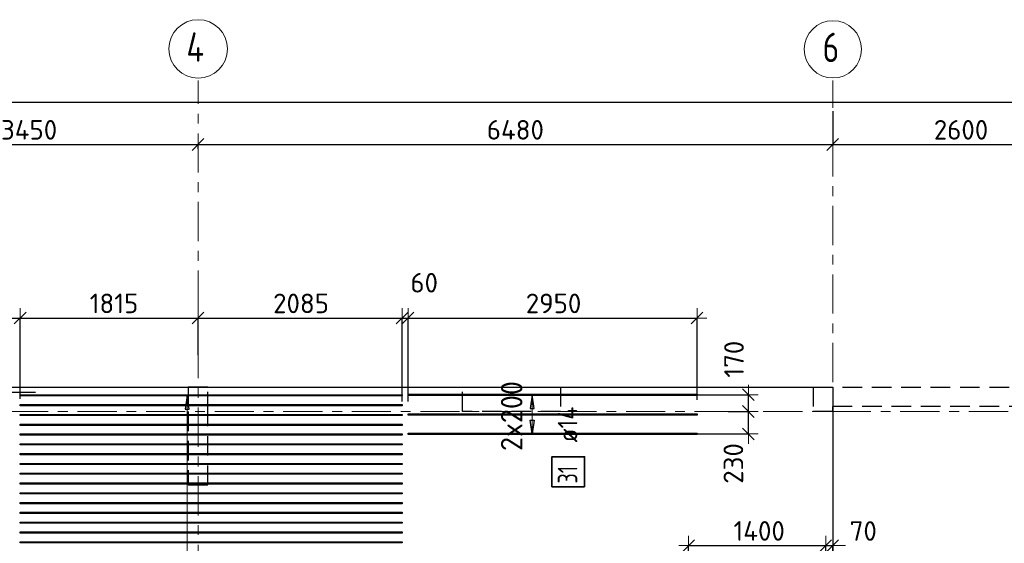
# Model space of a CAD drawing. Header units: metres. Extents: x -38 to 97, y -15 to 21.
# Tile 19 of 82: x 10.78 to 20.83, y 15.05 to 20.4. Entities that reach past the tile are written whole.
import ezdxf

# ---------------------------------------------------------------- set-up
doc = ezdxf.new("R2010")
doc.units = ezdxf.units.M
doc.header["$PDMODE"] = 65
for name, pattern in [('______11', [0.5, 0.4, -0.05, 0, -0.05]), ('______2', [0.27, 0.2, -0.07]), ('______5', [1.1, 0.8, -0.1, 0.1, -0.1])]:
    doc.linetypes.add(name, pattern=pattern)
for name, color, linetype, lineweight in [('XR$2$Осевая линия (1)', 7, '______5', 13), ('XR$2$Размерная линия (1)', 7, 'Continuous', 13), ('XR$3$Перекрытие (1)', 7, 'Continuous', 35), ('XR$3$Размерная линия (1)', 7, 'Continuous', 13)]:
    doc.layers.add(name, color=color, linetype=linetype, lineweight=lineweight)
doc.layers.add('XR$3$Арм.стержн.Доп. Арм верхн.зоны Х', color=7, linetype='Continuous', lineweight=35, true_color=0x8c8cff)
doc.layers.add('XR$5$Стена_ бетон несущ.', color=7, linetype='Continuous', lineweight=70, true_color=0xb4b496)
doc.styles.add('ISOCPEUR', font='txt')
doc.dimstyles.new('DIMSTYLE_3', dxfattribs={"dimtxt": 0.2, "dimasz": 0.2, "dimexe": 0, "dimexo": 0, "dimgap": 0.1, "dimtad": 2, "dimdec": 0, "dimlfac": 1000, "dimrnd": 5, "dimzin": 12, "dimdsep": 46, "dimtxsty": 'ISOCPEUR', "dimblk1": 'ALL_ML_STRICH', "dimblk2": 'ALL_ML_STRICH', "dimsah": 1, "dimcen": 0, "dimclrd": 7, "dimclre": 256, "dimclrt": 7, "dimadec": 0, "dimazin": 0, "dimtfac": 1, "dimtdec": 0, "dimtix": 1, "dimtmove": 2, "dimatfit": 3, "dimfxl": 0, "dimtzin": 0, "dimlwd": 0, "dimlwe": -3, "dimarcsym": 0})
doc.dimstyles.new('DIMSTYLE_6', dxfattribs={"dimtxt": 0.2, "dimasz": 0.2, "dimexe": 0, "dimexo": 0, "dimgap": 0.1, "dimtad": 2, "dimdec": 0, "dimlfac": 1000, "dimrnd": 5, "dimzin": 12, "dimdsep": 46, "dimtxsty": 'ISOCPEUR', "dimblk1": 'ALL_ML_STRICH', "dimblk2": 'ALL_ML_STRICH', "dimsah": 1, "dimcen": 0, "dimclrd": 7, "dimclre": 256, "dimclrt": 7, "dimadec": 0, "dimazin": 0, "dimtfac": 1, "dimtdec": 0, "dimtix": 1, "dimtmove": 2, "dimatfit": 3, "dimfxl": 0, "dimtvp": 1.2, "dimtzin": 0, "dimlwd": 0, "dimlwe": -3, "dimarcsym": 0})

# ---------------------------------------------------------------- blocks, each defined once
blk = doc.blocks.new('ALL_ML_STRICH')
at = {"color": 0, "linetype": 'ByBlock', "lineweight": -2}
for p, q in [((-1, 0), (0.5, 0)), ((-0.3, -0.3), (0.3, 0.3)), ((0, -0.5), (0, 0.5))]:
    blk.add_line(p, q, dxfattribs=at)
blk = doc.blocks.new('*D11')
at = {"layer": 'DEFPOINTS', "color": 7, "linetype": 'Continuous', "lineweight": 13, "transparency": 33554687}
for p in [(0.5, 19.557), (0.5, 19.377), (61.6, 17.12)]:
    blk.add_point(p, dxfattribs=at)
at = {"layer": 'XR$2$Размерная линия (1)', "color": 9, "linetype": 'Continuous', "lineweight": -2, "true_color": 0xc7c7c7, "transparency": 33554687}
for p, q in [((0.5, 19.357), (0.5, 19.557)), ((61.6, 17.14), (61.6, 19.557))]:
    blk.add_line(p, q, dxfattribs=at)
at = {"layer": 'XR$2$Размерная линия (1)', "color": 7, "linetype": 'Continuous', "lineweight": -2, "transparency": 33554687}
blk.add_line((0.5, 19.557), (61.6, 19.557), dxfattribs=at)
at = {"layer": 'XR$2$Размерная линия (1)', "color": 7, "linetype": 'Continuous', "lineweight": 13, "transparency": 33554687, "xscale": 0.2, "yscale": 0.2, "zscale": 0.2, "rotation": 180}
blk.add_blockref('ALL_ML_STRICH', (0.5, 19.557), dxfattribs=at)
at = {"layer": 'XR$2$Размерная линия (1)', "color": 7, "linetype": 'Continuous', "lineweight": 13, "transparency": 33554687, "xscale": 0.2, "yscale": 0.2, "zscale": 0.2}
blk.add_blockref('ALL_ML_STRICH', (61.6, 19.557), dxfattribs=at)
at = {"layer": 'XR$2$Размерная линия (1)', "color": 7, "linetype": 'Continuous', "lineweight": 13, "transparency": 33554687, "insert": (31.1, 19.707), "char_height": 0.2, "width": 1, "attachment_point": 5, "style": 'ISOCPEUR'}
blk.add_mtext('\\A1;{61100}', dxfattribs=at)
blk = doc.blocks.new('*D28')
at = {"layer": 'DEFPOINTS', "color": 7, "linetype": 'Continuous', "lineweight": 13, "transparency": 33554687}
for p in [(9.15, 19.126), (9.15, 19.126), (12.6, 19.061)]:
    blk.add_point(p, dxfattribs=at)
at = {"layer": 'XR$2$Размерная линия (1)', "color": 9, "linetype": 'Continuous', "lineweight": -2, "true_color": 0xc7c7c7, "transparency": 33554687}
for p, q in [((9.15, 19.126), (9.15, 19.126)), ((12.6, 19.081), (12.6, 19.126))]:
    blk.add_line(p, q, dxfattribs=at)
at = {"layer": 'XR$2$Размерная линия (1)', "color": 7, "linetype": 'Continuous', "lineweight": -2, "transparency": 33554687}
blk.add_line((9.15, 19.126), (12.6, 19.126), dxfattribs=at)
at = {"layer": 'XR$2$Размерная линия (1)', "color": 7, "linetype": 'Continuous', "lineweight": 13, "transparency": 33554687, "xscale": 0.2, "yscale": 0.2, "zscale": 0.2, "rotation": 180}
blk.add_blockref('ALL_ML_STRICH', (9.15, 19.126), dxfattribs=at)
at = {"layer": 'XR$2$Размерная линия (1)', "color": 7, "linetype": 'Continuous', "lineweight": 13, "transparency": 33554687, "xscale": 0.2, "yscale": 0.2, "zscale": 0.2}
blk.add_blockref('ALL_ML_STRICH', (12.6, 19.126), dxfattribs=at)
at = {"layer": 'XR$2$Размерная линия (1)', "color": 7, "linetype": 'Continuous', "lineweight": 13, "transparency": 33554687, "insert": (10.875, 19.276), "char_height": 0.2, "width": 0.8, "attachment_point": 5, "style": 'ISOCPEUR'}
blk.add_mtext('\\A1;{3450}', dxfattribs=at)
blk = doc.blocks.new('*D29')
at = {"layer": 'DEFPOINTS', "color": 7, "linetype": 'Continuous', "lineweight": 13, "transparency": 33554687}
for p in [(19.08, 19.487), (12.6, 19.126), (12.6, 19.061)]:
    blk.add_point(p, dxfattribs=at)
at = {"layer": 'XR$2$Размерная линия (1)', "color": 9, "linetype": 'Continuous', "lineweight": -2, "true_color": 0xc7c7c7, "transparency": 33554687}
for p, q in [((19.08, 19.467), (19.08, 19.126)), ((12.6, 19.081), (12.6, 19.126))]:
    blk.add_line(p, q, dxfattribs=at)
at = {"layer": 'XR$2$Размерная линия (1)', "color": 7, "linetype": 'Continuous', "lineweight": -2, "transparency": 33554687}
blk.add_line((12.6, 19.126), (19.08, 19.126), dxfattribs=at)
at = {"layer": 'XR$2$Размерная линия (1)', "color": 7, "linetype": 'Continuous', "lineweight": 13, "transparency": 33554687, "xscale": 0.2, "yscale": 0.2, "zscale": 0.2, "rotation": 180}
blk.add_blockref('ALL_ML_STRICH', (12.6, 19.126), dxfattribs=at)
at = {"layer": 'XR$2$Размерная линия (1)', "color": 7, "linetype": 'Continuous', "lineweight": 13, "transparency": 33554687, "xscale": 0.2, "yscale": 0.2, "zscale": 0.2}
blk.add_blockref('ALL_ML_STRICH', (19.08, 19.126), dxfattribs=at)
at = {"layer": 'XR$2$Размерная линия (1)', "color": 7, "linetype": 'Continuous', "lineweight": 13, "transparency": 33554687, "insert": (15.84, 19.276), "char_height": 0.2, "width": 0.8, "attachment_point": 5, "style": 'ISOCPEUR'}
blk.add_mtext('\\A1;{6480}', dxfattribs=at)
blk = doc.blocks.new('*D30')
at = {"layer": 'DEFPOINTS', "color": 7, "linetype": 'Continuous', "lineweight": 13, "transparency": 33554687}
for p in [(19.08, 19.487), (21.68, 19.379), (19.08, 19.126)]:
    blk.add_point(p, dxfattribs=at)
at = {"layer": 'XR$2$Размерная линия (1)', "color": 9, "linetype": 'Continuous', "lineweight": -2, "true_color": 0xc7c7c7, "transparency": 33554687}
for p, q in [((19.08, 19.467), (19.08, 19.126)), ((21.68, 19.359), (21.68, 19.126))]:
    blk.add_line(p, q, dxfattribs=at)
at = {"layer": 'XR$2$Размерная линия (1)', "color": 7, "linetype": 'Continuous', "lineweight": -2, "transparency": 33554687}
blk.add_line((19.08, 19.126), (21.68, 19.126), dxfattribs=at)
at = {"layer": 'XR$2$Размерная линия (1)', "color": 7, "linetype": 'Continuous', "lineweight": 13, "transparency": 33554687, "xscale": 0.2, "yscale": 0.2, "zscale": 0.2, "rotation": 180}
blk.add_blockref('ALL_ML_STRICH', (19.08, 19.126), dxfattribs=at)
at = {"layer": 'XR$2$Размерная линия (1)', "color": 7, "linetype": 'Continuous', "lineweight": 13, "transparency": 33554687, "xscale": 0.2, "yscale": 0.2, "zscale": 0.2}
blk.add_blockref('ALL_ML_STRICH', (21.68, 19.126), dxfattribs=at)
at = {"layer": 'XR$2$Размерная линия (1)', "color": 7, "linetype": 'Continuous', "lineweight": 13, "transparency": 33554687, "insert": (20.39, 19.276), "char_height": 0.2, "width": 0.8, "attachment_point": 5, "style": 'ISOCPEUR'}
blk.add_mtext('\\A1;{2600}', dxfattribs=at)
blk = doc.blocks.new('*D47')
at = {"layer": 'DEFPOINTS', "color": 7, "linetype": 'Continuous', "lineweight": 13, "transparency": 33554687}
for p in [(9.268, 17.354), (9.268, 16.533), (10.784, 16.51)]:
    blk.add_point(p, dxfattribs=at)
at = {"layer": 'XR$3$Размерная линия (1)', "color": 9, "linetype": 'Continuous', "lineweight": -2, "true_color": 0xc7c7c7, "transparency": 33554687}
for p, q in [((9.268, 16.553), (9.268, 17.354)), ((10.784, 16.53), (10.784, 17.354))]:
    blk.add_line(p, q, dxfattribs=at)
at = {"layer": 'XR$3$Размерная линия (1)', "color": 7, "linetype": 'Continuous', "lineweight": -2, "transparency": 33554687}
blk.add_line((9.268, 17.354), (10.784, 17.354), dxfattribs=at)
at = {"layer": 'XR$3$Размерная линия (1)', "color": 7, "linetype": 'Continuous', "lineweight": 13, "transparency": 33554687, "xscale": 0.2, "yscale": 0.2, "zscale": 0.2, "rotation": 180}
blk.add_blockref('ALL_ML_STRICH', (9.268, 17.354), dxfattribs=at)
at = {"layer": 'XR$3$Размерная линия (1)', "color": 7, "linetype": 'Continuous', "lineweight": 13, "transparency": 33554687, "xscale": 0.2, "yscale": 0.2, "zscale": 0.2}
blk.add_blockref('ALL_ML_STRICH', (10.784, 17.354), dxfattribs=at)
at = {"layer": 'XR$3$Размерная линия (1)', "color": 7, "linetype": 'Continuous', "lineweight": 13, "transparency": 33554687, "insert": (10.076, 17.504), "char_height": 0.2, "width": 0.8, "attachment_point": 5, "style": 'ISOCPEUR'}
blk.add_mtext('\\A1;{1515}', dxfattribs=at)
blk = doc.blocks.new('*D48')
at = {"layer": 'DEFPOINTS', "color": 7, "linetype": 'Continuous', "lineweight": 13, "transparency": 33554687}
for p in [(10.784, 17.354), (12.6, 16.956), (10.784, 16.51)]:
    blk.add_point(p, dxfattribs=at)
at = {"layer": 'XR$3$Размерная линия (1)', "color": 9, "linetype": 'Continuous', "lineweight": -2, "true_color": 0xc7c7c7, "transparency": 33554687}
for p, q in [((10.784, 16.53), (10.784, 17.354)), ((12.6, 16.976), (12.6, 17.354))]:
    blk.add_line(p, q, dxfattribs=at)
at = {"layer": 'XR$3$Размерная линия (1)', "color": 7, "linetype": 'Continuous', "lineweight": -2, "transparency": 33554687}
blk.add_line((10.784, 17.354), (12.6, 17.354), dxfattribs=at)
at = {"layer": 'XR$3$Размерная линия (1)', "color": 7, "linetype": 'Continuous', "lineweight": 13, "transparency": 33554687, "xscale": 0.2, "yscale": 0.2, "zscale": 0.2, "rotation": 180}
blk.add_blockref('ALL_ML_STRICH', (10.784, 17.354), dxfattribs=at)
at = {"layer": 'XR$3$Размерная линия (1)', "color": 7, "linetype": 'Continuous', "lineweight": 13, "transparency": 33554687, "xscale": 0.2, "yscale": 0.2, "zscale": 0.2}
blk.add_blockref('ALL_ML_STRICH', (12.6, 17.354), dxfattribs=at)
at = {"layer": 'XR$3$Размерная линия (1)', "color": 7, "linetype": 'Continuous', "lineweight": 13, "transparency": 33554687, "insert": (11.742, 17.504), "char_height": 0.2, "width": 0.8, "attachment_point": 5, "style": 'ISOCPEUR'}
blk.add_mtext('\\A1;{1815}', dxfattribs=at)
blk = doc.blocks.new('*D49')
at = {"layer": 'DEFPOINTS', "color": 7, "linetype": 'Continuous', "lineweight": 13, "transparency": 33554687}
for p in [(12.6, 17.354), (12.6, 16.956), (14.684, 16.483)]:
    blk.add_point(p, dxfattribs=at)
at = {"layer": 'XR$3$Размерная линия (1)', "color": 9, "linetype": 'Continuous', "lineweight": -2, "true_color": 0xc7c7c7, "transparency": 33554687}
for p, q in [((12.6, 16.976), (12.6, 17.354)), ((14.684, 16.503), (14.684, 17.354))]:
    blk.add_line(p, q, dxfattribs=at)
at = {"layer": 'XR$3$Размерная линия (1)', "color": 7, "linetype": 'Continuous', "lineweight": -2, "transparency": 33554687}
blk.add_line((12.6, 17.354), (14.684, 17.354), dxfattribs=at)
at = {"layer": 'XR$3$Размерная линия (1)', "color": 7, "linetype": 'Continuous', "lineweight": 13, "transparency": 33554687, "xscale": 0.2, "yscale": 0.2, "zscale": 0.2, "rotation": 180}
blk.add_blockref('ALL_ML_STRICH', (12.6, 17.354), dxfattribs=at)
at = {"layer": 'XR$3$Размерная линия (1)', "color": 7, "linetype": 'Continuous', "lineweight": 13, "transparency": 33554687, "xscale": 0.2, "yscale": 0.2, "zscale": 0.2}
blk.add_blockref('ALL_ML_STRICH', (14.684, 17.354), dxfattribs=at)
at = {"layer": 'XR$3$Размерная линия (1)', "color": 7, "linetype": 'Continuous', "lineweight": 13, "transparency": 33554687, "insert": (13.652, 17.504), "char_height": 0.2, "width": 0.8, "attachment_point": 5, "style": 'ISOCPEUR'}
blk.add_mtext('\\A1;{2085}', dxfattribs=at)
blk = doc.blocks.new('*D50')
at = {"layer": 'DEFPOINTS', "color": 7, "linetype": 'Continuous', "lineweight": 13, "transparency": 33554687}
for p in [(14.684, 17.354), (14.684, 16.483), (14.745, 16.483)]:
    blk.add_point(p, dxfattribs=at)
at = {"layer": 'XR$3$Размерная линия (1)', "color": 9, "linetype": 'Continuous', "lineweight": -2, "true_color": 0xc7c7c7, "transparency": 33554687}
for p, q in [((14.684, 16.503), (14.684, 17.354)), ((14.745, 16.503), (14.745, 17.354))]:
    blk.add_line(p, q, dxfattribs=at)
at = {"layer": 'XR$3$Размерная линия (1)', "color": 7, "linetype": 'Continuous', "lineweight": -2, "transparency": 33554687}
blk.add_line((14.684, 17.354), (14.745, 17.354), dxfattribs=at)
at = {"layer": 'XR$3$Размерная линия (1)', "color": 7, "linetype": 'Continuous', "lineweight": 13, "transparency": 33554687, "xscale": 0.2, "yscale": 0.2, "zscale": 0.2}
blk.add_blockref('ALL_ML_STRICH', (14.745, 17.354), dxfattribs=at)
at = {"layer": 'XR$3$Размерная линия (1)', "color": 7, "linetype": 'Continuous', "lineweight": 13, "transparency": 33554687, "xscale": 0.2, "yscale": 0.2, "zscale": 0.2, "rotation": 180}
blk.add_blockref('ALL_ML_STRICH', (14.684, 17.354), dxfattribs=at)
at = {"layer": 'XR$3$Размерная линия (1)', "color": 7, "linetype": 'Continuous', "lineweight": 13, "transparency": 33554687, "insert": (14.909, 17.715), "char_height": 0.2, "width": 0.4, "attachment_point": 5, "style": 'ISOCPEUR'}
blk.add_mtext('\\A1;{60}', dxfattribs=at)
blk = doc.blocks.new('*D51')
at = {"layer": 'DEFPOINTS', "color": 7, "linetype": 'Continuous', "lineweight": 13, "transparency": 33554687}
for p in [(14.745, 17.354), (17.695, 16.499), (14.745, 16.483)]:
    blk.add_point(p, dxfattribs=at)
at = {"layer": 'XR$3$Размерная линия (1)', "color": 9, "linetype": 'Continuous', "lineweight": -2, "true_color": 0xc7c7c7, "transparency": 33554687}
for p, q in [((14.745, 16.503), (14.745, 17.354)), ((17.695, 16.519), (17.695, 17.354))]:
    blk.add_line(p, q, dxfattribs=at)
at = {"layer": 'XR$3$Размерная линия (1)', "color": 7, "linetype": 'Continuous', "lineweight": -2, "transparency": 33554687}
blk.add_line((14.745, 17.354), (17.695, 17.354), dxfattribs=at)
at = {"layer": 'XR$3$Размерная линия (1)', "color": 7, "linetype": 'Continuous', "lineweight": 13, "transparency": 33554687, "xscale": 0.2, "yscale": 0.2, "zscale": 0.2, "rotation": 180}
blk.add_blockref('ALL_ML_STRICH', (14.745, 17.354), dxfattribs=at)
at = {"layer": 'XR$3$Размерная линия (1)', "color": 7, "linetype": 'Continuous', "lineweight": 13, "transparency": 33554687, "xscale": 0.2, "yscale": 0.2, "zscale": 0.2}
blk.add_blockref('ALL_ML_STRICH', (17.695, 17.354), dxfattribs=at)
at = {"layer": 'XR$3$Размерная линия (1)', "color": 7, "linetype": 'Continuous', "lineweight": 13, "transparency": 33554687, "insert": (16.23, 17.504), "char_height": 0.2, "width": 0.8, "attachment_point": 5, "style": 'ISOCPEUR'}
blk.add_mtext('\\A1;{2950}', dxfattribs=at)
blk = doc.blocks.new('*D124')
at = {"layer": 'DEFPOINTS', "color": 7, "linetype": 'Continuous', "lineweight": 13, "transparency": 33554687}
for p in [(18.034, 16.4), (17.557, 16.171), (18.219, 16.171)]:
    blk.add_point(p, dxfattribs=at)
at = {"layer": 'XR$3$Размерная линия (1)', "color": 9, "linetype": 'Continuous', "lineweight": -2, "true_color": 0xc7c7c7, "transparency": 33554687}
for p, q in [((18.014, 16.4), (18.219, 16.4)), ((17.577, 16.171), (18.219, 16.171))]:
    blk.add_line(p, q, dxfattribs=at)
at = {"layer": 'XR$3$Размерная линия (1)', "color": 7, "linetype": 'Continuous', "lineweight": -2, "transparency": 33554687}
blk.add_line((18.219, 16.171), (18.219, 16.4), dxfattribs=at)
at = {"layer": 'XR$3$Размерная линия (1)', "color": 7, "linetype": 'Continuous', "lineweight": 13, "transparency": 33554687, "xscale": 0.2, "yscale": 0.2, "zscale": 0.2}
for p, rotation in [((18.219, 16.4), 90), ((18.219, 16.171), 270)]:
    blk.add_blockref('ALL_ML_STRICH', p, dxfattribs=dict(at, rotation=rotation))
at = {"layer": 'XR$3$Размерная линия (1)', "color": 7, "linetype": 'Continuous', "lineweight": 13, "transparency": 33554687, "insert": (18.066, 15.87), "char_height": 0.2, "width": 0.6, "attachment_point": 5, "rotation": 90, "style": 'ISOCPEUR'}
blk.add_mtext('\\A1;{230}', dxfattribs=at)
blk = doc.blocks.new('*D125')
at = {"layer": 'DEFPOINTS', "color": 7, "linetype": 'Continuous', "lineweight": 13, "transparency": 33554687}
for p in [(17.64, 16.571), (18.034, 16.4), (18.219, 16.4)]:
    blk.add_point(p, dxfattribs=at)
at = {"layer": 'XR$3$Размерная линия (1)', "color": 9, "linetype": 'Continuous', "lineweight": -2, "true_color": 0xc7c7c7, "transparency": 33554687}
for p, q in [((17.66, 16.571), (18.219, 16.571)), ((18.014, 16.4), (18.219, 16.4))]:
    blk.add_line(p, q, dxfattribs=at)
at = {"layer": 'XR$3$Размерная линия (1)', "color": 7, "linetype": 'Continuous', "lineweight": -2, "transparency": 33554687}
blk.add_line((18.219, 16.4), (18.219, 16.571), dxfattribs=at)
at = {"layer": 'XR$3$Размерная линия (1)', "color": 7, "linetype": 'Continuous', "lineweight": 13, "transparency": 33554687, "xscale": 0.2, "yscale": 0.2, "zscale": 0.2}
for p, rotation in [((18.219, 16.571), 90), ((18.219, 16.4), 270)]:
    blk.add_blockref('ALL_ML_STRICH', p, dxfattribs=dict(at, rotation=rotation))
at = {"layer": 'XR$3$Размерная линия (1)', "color": 7, "linetype": 'Continuous', "lineweight": 13, "transparency": 33554687, "insert": (18.072, 16.934), "char_height": 0.2, "width": 0.6, "attachment_point": 5, "rotation": 90, "style": 'ISOCPEUR'}
blk.add_mtext('\\A1;{170}', dxfattribs=at)
blk = doc.blocks.new('*D128')
at = {"layer": 'DEFPOINTS', "color": 7, "linetype": 'Continuous', "lineweight": 13, "transparency": 33554687}
for p in [(17.609, 15.031), (17.609, 14.79), (19.009, 14.79)]:
    blk.add_point(p, dxfattribs=at)
at = {"layer": 'XR$3$Размерная линия (1)', "color": 9, "linetype": 'Continuous', "lineweight": -2, "true_color": 0xc7c7c7, "transparency": 33554687}
for p, q in [((17.609, 14.81), (17.609, 15.031)), ((19.009, 14.81), (19.009, 15.031))]:
    blk.add_line(p, q, dxfattribs=at)
at = {"layer": 'XR$3$Размерная линия (1)', "color": 7, "linetype": 'Continuous', "lineweight": -2, "transparency": 33554687}
blk.add_line((17.609, 15.031), (19.009, 15.031), dxfattribs=at)
at = {"layer": 'XR$3$Размерная линия (1)', "color": 7, "linetype": 'Continuous', "lineweight": 13, "transparency": 33554687, "xscale": 0.2, "yscale": 0.2, "zscale": 0.2, "rotation": 180}
blk.add_blockref('ALL_ML_STRICH', (17.609, 15.031), dxfattribs=at)
at = {"layer": 'XR$3$Размерная линия (1)', "color": 7, "linetype": 'Continuous', "lineweight": 13, "transparency": 33554687, "xscale": 0.2, "yscale": 0.2, "zscale": 0.2}
blk.add_blockref('ALL_ML_STRICH', (19.009, 15.031), dxfattribs=at)
at = {"layer": 'XR$3$Размерная линия (1)', "color": 7, "linetype": 'Continuous', "lineweight": 13, "transparency": 33554687, "insert": (18.329, 15.181), "char_height": 0.2, "width": 0.8, "attachment_point": 5, "style": 'ISOCPEUR'}
blk.add_mtext('\\A1;{1400}', dxfattribs=at)
blk = doc.blocks.new('*D129')
at = {"layer": 'DEFPOINTS', "color": 7, "linetype": 'Continuous', "lineweight": 13, "transparency": 33554687}
for p in [(19.009, 15.031), (19.08, 14.956), (19.009, 14.79)]:
    blk.add_point(p, dxfattribs=at)
at = {"layer": 'XR$3$Размерная линия (1)', "color": 9, "linetype": 'Continuous', "lineweight": -2, "true_color": 0xc7c7c7, "transparency": 33554687}
for p, q in [((19.009, 14.81), (19.009, 15.031)), ((19.08, 14.976), (19.08, 15.031))]:
    blk.add_line(p, q, dxfattribs=at)
at = {"layer": 'XR$3$Размерная линия (1)', "color": 7, "linetype": 'Continuous', "lineweight": -2, "transparency": 33554687}
blk.add_line((19.009, 15.031), (19.08, 15.031), dxfattribs=at)
at = {"layer": 'XR$3$Размерная линия (1)', "color": 7, "linetype": 'Continuous', "lineweight": 13, "transparency": 33554687, "xscale": 0.2, "yscale": 0.2, "zscale": 0.2}
blk.add_blockref('ALL_ML_STRICH', (19.08, 15.031), dxfattribs=at)
at = {"layer": 'XR$3$Размерная линия (1)', "color": 7, "linetype": 'Continuous', "lineweight": 13, "transparency": 33554687, "xscale": 0.2, "yscale": 0.2, "zscale": 0.2, "rotation": 180}
blk.add_blockref('ALL_ML_STRICH', (19.009, 15.031), dxfattribs=at)
at = {"layer": 'XR$3$Размерная линия (1)', "color": 7, "linetype": 'Continuous', "lineweight": 13, "transparency": 33554687, "insert": (19.392, 15.18), "char_height": 0.2, "width": 0.4, "attachment_point": 5, "style": 'ISOCPEUR'}
blk.add_mtext('\\A1;{70}', dxfattribs=at)
blk = doc.blocks.new('*D382')
at = {"layer": 'DEFPOINTS', "color": 7, "linetype": 'Continuous', "lineweight": 13, "transparency": 33554687}
for p in [(10.961, 16.594), (10.389, 16.4), (10.679, 16.4)]:
    blk.add_point(p, dxfattribs=at)
at = {"layer": 'XR$3$Размерная линия (1)', "color": 9, "linetype": 'Continuous', "lineweight": -2, "true_color": 0xc7c7c7, "transparency": 33554687}
for p, q in [((10.941, 16.594), (10.389, 16.594)), ((10.659, 16.4), (10.389, 16.4))]:
    blk.add_line(p, q, dxfattribs=at)
at = {"layer": 'XR$3$Размерная линия (1)', "color": 7, "linetype": 'Continuous', "lineweight": -2, "transparency": 33554687}
blk.add_line((10.389, 16.4), (10.389, 16.594), dxfattribs=at)
at = {"layer": 'XR$3$Размерная линия (1)', "color": 7, "linetype": 'Continuous', "lineweight": 13, "transparency": 33554687, "xscale": 0.2, "yscale": 0.2, "zscale": 0.2}
for p, rotation in [((10.389, 16.594), 90), ((10.389, 16.4), 270)]:
    blk.add_blockref('ALL_ML_STRICH', p, dxfattribs=dict(at, rotation=rotation))
at = {"layer": 'XR$3$Размерная линия (1)', "color": 7, "linetype": 'Continuous', "lineweight": 13, "transparency": 33554687, "insert": (10.237, 16.996), "char_height": 0.2, "width": 0.6, "attachment_point": 5, "rotation": 90, "style": 'ISOCPEUR'}
blk.add_mtext('\\A1;{195}', dxfattribs=at)

msp = doc.modelspace()

# ---------------------------------------------------------------- linework, layer by layer
at = {"layer": 'XR$2$Осевая линия (1)', "color": 253, "linetype": '______11', "lineweight": 13, "true_color": 0xa0a0a0, "transparency": 33554687}
for p, q in [((12.6, 8.34), (12.6, 19.78)), ((19.08, 7.6), (19.08, 19.78)), ((-2.63, 16.4), (62.6, 16.4))]:
    msp.add_line(p, q, dxfattribs=at)
at = {"layer": 'XR$2$Осевая линия (1)', "color": 7, "linetype": 'Continuous', "lineweight": 13, "transparency": 33554687}
for centre, radius in [((12.6013, 20.1017), 0.2988), ((19.0824, 20.0981), 0.2924)]:
    msp.add_circle(centre, radius, dxfattribs=at)
at = {"layer": 'XR$3$Арм.стержн.Доп. Арм верхн.зоны Х', "color": 253, "linetype": 'Continuous', "lineweight": -3, "true_color": 0xa0a0a0, "transparency": 33554687}
for p, q in [((12.4881, 16.565), (12.3881, 16.565)), ((12.4881, 16.565), (12.5881, 16.565)), ((16.0124, 16.5709), (15.9124, 16.5709)), ((16.0124, 16.5709), (16.1124, 16.5709)), ((16.0124, 16.1709), (15.9124, 16.1709)), ((16.0124, 16.1709), (16.1124, 16.1709))]:
    msp.add_line(p, q, dxfattribs=at)
at = {"layer": 'XR$3$Арм.стержн.Доп. Арм верхн.зоны Х', "color": 7, "linetype": 'Continuous', "lineweight": 25, "transparency": 33554687}
for p, q in [((12.4881, 16.565), (12.4681, 16.425)), ((12.5081, 16.425), (12.4881, 16.565)), ((16.0124, 16.5709), (15.9924, 16.4309)), ((16.0324, 16.4309), (16.0124, 16.5709)), ((12.4681, 16.425), (12.5081, 16.425)), ((15.9924, 16.4309), (16.0324, 16.4309)), ((16.0124, 16.1709), (15.9924, 16.3109)), ((15.9924, 16.3109), (16.0324, 16.3109)), ((16.0324, 16.3109), (16.0124, 16.1709))]:
    msp.add_line(p, q, dxfattribs=at)
at = {"layer": 'XR$3$Арм.стержн.Доп. Арм верхн.зоны Х', "color": 7, "linetype": 'Continuous', "lineweight": 13, "transparency": 33554687}
for p, q in [((12.4881, 16.565), (12.4881, 16.565)), ((12.4881, 12.165), (12.4881, 16.565)), ((16.0124, 16.5709), (16.0124, 16.5709)), ((16.0124, 16.1709), (16.0124, 16.5709)), ((16.0124, 16.1709), (16.0124, 16.1709))]:
    msp.add_line(p, q, dxfattribs=at)
at = {"layer": 'XR$3$Арм.стержн.Доп. Арм верхн.зоны Х', "color": 34, "linetype": 'Continuous', "lineweight": 25, "transparency": 33554687}
for points in [[(10.7838, 16.571), (14.6838, 16.571), (14.6838, 16.559), (10.7838, 16.559), (10.7838, 16.571)], [(10.7838, 16.471), (14.6838, 16.471), (14.6838, 16.459), (10.7838, 16.459), (10.7838, 16.471)], [(10.7838, 16.371), (14.6838, 16.371), (14.6838, 16.359), (10.7838, 16.359), (10.7838, 16.371)], [(10.7838, 16.271), (14.6838, 16.271), (14.6838, 16.259), (10.7838, 16.259), (10.7838, 16.271)], [(10.7838, 16.171), (14.6838, 16.171), (14.6838, 16.159), (10.7838, 16.159), (10.7838, 16.171)], [(10.7838, 16.071), (14.6838, 16.071), (14.6838, 16.059), (10.7838, 16.059), (10.7838, 16.071)], [(10.7838, 15.971), (14.6838, 15.971), (14.6838, 15.959), (10.7838, 15.959), (10.7838, 15.971)], [(10.7838, 15.871), (14.6838, 15.871), (14.6838, 15.859), (10.7838, 15.859), (10.7838, 15.871)], [(10.7838, 15.771), (14.6838, 15.771), (14.6838, 15.759), (10.7838, 15.759), (10.7838, 15.771)], [(10.7838, 15.671), (14.6838, 15.671), (14.6838, 15.659), (10.7838, 15.659), (10.7838, 15.671)], [(10.7838, 15.571), (14.6838, 15.571), (14.6838, 15.559), (10.7838, 15.559), (10.7838, 15.571)], [(10.7838, 15.471), (14.6838, 15.471), (14.6838, 15.459), (10.7838, 15.459), (10.7838, 15.471)], [(10.7838, 15.371), (14.6838, 15.371), (14.6838, 15.359), (10.7838, 15.359), (10.7838, 15.371)], [(10.7838, 15.271), (14.6838, 15.271), (14.6838, 15.259), (10.7838, 15.259), (10.7838, 15.271)], [(10.7838, 15.171), (14.6838, 15.171), (14.6838, 15.159), (10.7838, 15.159), (10.7838, 15.171)], [(10.7838, 15.071), (14.6838, 15.071), (14.6838, 15.059), (10.7838, 15.059), (10.7838, 15.071)]]:
    msp.add_lwpolyline(points, dxfattribs=at)
at = {"layer": 'XR$3$Арм.стержн.Доп. Арм верхн.зоны Х', "color": 7, "linetype": 'Continuous', "lineweight": 25, "transparency": 33554687}
for points in [[(17.6952, 16.5639), (14.7452, 16.5639), (14.7452, 16.5779), (17.6952, 16.5779), (17.6952, 16.5639)], [(17.6952, 16.3639), (14.7452, 16.3639), (14.7452, 16.3779), (17.6952, 16.3779), (17.6952, 16.3639)], [(17.6952, 16.1639), (14.7452, 16.1639), (14.7452, 16.1779), (17.6952, 16.1779), (17.6952, 16.1639)]]:
    msp.add_lwpolyline(points, dxfattribs=at)
at = {"layer": 'XR$3$Арм.стержн.Доп. Арм верхн.зоны Х', "color": 7, "linetype": 'Continuous', "lineweight": 35, "transparency": 33554687}
msp.add_lwpolyline([(16.5464, 15.6315), (16.5464, 15.9381), (16.213, 15.9381), (16.213, 15.6315), (16.5464, 15.6315)], dxfattribs=at)
at = {"layer": 'XR$3$Перекрытие (1)', "color": 7, "linetype": 'Continuous', "lineweight": 25, "transparency": 33554687}
for p, q in [((0.25, 16.6502), (19.08, 16.6502)), ((19.08, 16.6502), (19.0799, 12.3502))]:
    msp.add_line(p, q, dxfattribs=at)
at = {"layer": 'XR$5$Стена_ бетон несущ.', "color": 253, "linetype": '______2', "lineweight": -3, "true_color": 0xa0a0a0, "transparency": 33554687}
for p, q in [((12.5, 16.65), (12.5, 16.4)), ((12.7, 16.65), (12.5, 16.65)), ((12.7, 16.4), (12.7, 16.65)), ((18.88, 16.65), (24.185, 16.65)), ((18.88, 16.65), (18.88, 16.4)), ((12.5, 16.4), (12.5, 15.65)), ((12.7, 15.65), (12.7, 16.4)), ((19.08, 16.4), (18.88, 16.4)), ((19.08, 16.4), (19.08, 16.45)), ((21.68, 16.45), (19.08, 16.45)), ((12.5, 15.65), (12.5, 15.65)), ((12.5, 15.65), (12.7, 15.65))]:
    msp.add_line(p, q, dxfattribs=at)
msp.add_lwpolyline([(15.3, 16.65), (16.3, 16.65), (16.3, 16.4), (15.3, 16.4), (15.3, 16.65)], close=True, dxfattribs=at)

# ---------------------------------------------------------------- texts
at = {"layer": 'XR$2$Осевая линия (1)', "color": 7, "linetype": 'Continuous', "lineweight": 13, "transparency": 33554687, "char_height": 0.3, "attachment_point": 7, "style": 'ISOCPEUR'}
for s, insert, width in [('\\W0.80;4', (12.4813, 19.9712), 0.359833), ('\\W0.78;6', (18.9774, 19.9676), 0.326407)]:
    msp.add_mtext(s, dxfattribs=dict(at, insert=insert, width=width))
at = {"layer": 'XR$3$Арм.стержн.Доп. Арм верхн.зоны Х', "color": 7, "linetype": 'Continuous', "lineweight": 13, "transparency": 33554687, "insert": (15.9124, 15.9969), "char_height": 0.22, "width": 0.873359, "attachment_point": 7, "rotation": 90, "style": 'ISOCPEUR'}
msp.add_mtext('\\W0.95;2x200', dxfattribs=at)
at = {"layer": 'XR$3$Арм.стержн.Доп. Арм верхн.зоны Х', "color": 7, "linetype": 'Continuous', "lineweight": 25, "transparency": 33554687, "char_height": 0.2, "attachment_point": 7, "rotation": 90, "style": 'ISOCPEUR'}
for s, insert, width in [('\\W0.89; ø14 ', (16.473, 15.9715), 0.769432), ('\\W0.75;31', (16.473, 15.6648), 0.314854)]:
    msp.add_mtext(s, dxfattribs=dict(at, insert=insert, width=width))

# ---------------------------------------------------------------- dimensions: what is measured, and where the dimension line sits
at = {"layer": 'XR$2$Размерная линия (1)', "color": 7, "linetype": 'Continuous', "lineweight": 13, "transparency": 33554687}
for base, p1, p2, picture, middle in [((61.6, 19.5574), (0.5, 19.3568), (61.6, 17.1397), '*D11', (31.1, 19.7074)), ((12.6, 19.1261), (9.15, 19.1261), (12.6, 19.0812), '*D28', (10.875, 19.2761)), ((19.08, 19.1261), (12.6, 19.0812), (19.08, 19.4674), '*D29', (15.84, 19.2761)), ((21.68, 19.1261), (19.08, 19.4674), (21.68, 19.359), '*D30', (20.39, 19.2761))]:
    dim = msp.add_linear_dim(base=base, p1=p1, p2=p2, dimstyle='DIMSTYLE_3', override={"dimpost": '<>', "dimclrd": 7, "dimclre": 9, "dimclrt": 7, "dimlwd": 0, "dimlwe": 65533}, dxfattribs=at)
    dim.commit()
    dim.dimension.update_dxf_attribs({"geometry": picture, "text_midpoint": middle, "dimtype": 160})
at = {"layer": 'XR$3$Размерная линия (1)', "color": 7, "linetype": 'Continuous', "lineweight": 13, "transparency": 33554687}
for base, p1, p2, dimstyle, picture, middle in [((14.7452, 17.3539), (14.6838, 16.5032), (14.7452, 16.5031), 'DIMSTYLE_6', '*D50', (14.9089, 17.7148)), ((10.7838, 17.3539), (9.268, 16.5531), (10.7838, 16.53), 'DIMSTYLE_3', '*D47', (10.0759, 17.5039)), ((12.6, 17.3539), (10.7838, 16.53), (12.6, 16.9761), 'DIMSTYLE_3', '*D48', (11.7419, 17.5039)), ((14.6838, 17.3539), (12.6, 16.9761), (14.6838, 16.5032), 'DIMSTYLE_3', '*D49', (13.6519, 17.5039)), ((17.6952, 17.3539), (14.7452, 16.5031), (17.6952, 16.5193), 'DIMSTYLE_3', '*D51', (16.2302, 17.5039)), ((19.0094, 15.0307), (17.6094, 14.8099), (19.0094, 14.8099), 'DIMSTYLE_3', '*D128', (18.3294, 15.1807)), ((19.08, 15.0307), (19.0094, 14.8099), (19.08, 14.9759), 'DIMSTYLE_6', '*D129', (19.3919, 15.1802))]:
    dim = msp.add_linear_dim(base=base, p1=p1, p2=p2, dimstyle=dimstyle, override={"dimpost": '<>', "dimclrd": 7, "dimclre": 9, "dimclrt": 7, "dimlwd": 0, "dimlwe": 65533}, dxfattribs=at)
    dim.commit()
    dim.dimension.update_dxf_attribs({"geometry": picture, "text_midpoint": middle, "dimtype": 160})
for base, p1, p2, picture, middle in [((10.3887, 16.5944), (10.6591, 16.4), (10.9414, 16.5944), '*D382', (10.2371, 16.9964)), ((18.2194, 16.5709), (18.014, 16.4), (17.6596, 16.5709), '*D125', (18.0717, 16.9343)), ((18.2194, 16.4), (17.5765, 16.1709), (18.014, 16.4), '*D124', (18.0665, 15.8697))]:
    dim = msp.add_linear_dim(base=base, p1=p1, p2=p2, angle=90, dimstyle='DIMSTYLE_6', override={"dimpost": '<>', "dimclrd": 7, "dimclre": 9, "dimclrt": 7, "dimlwd": 0, "dimlwe": 65533}, dxfattribs=at)
    dim.commit()
    dim.dimension.update_dxf_attribs({"geometry": picture, "text_midpoint": middle, "dimtype": 160})

doc.saveas('drawing.dxf')
